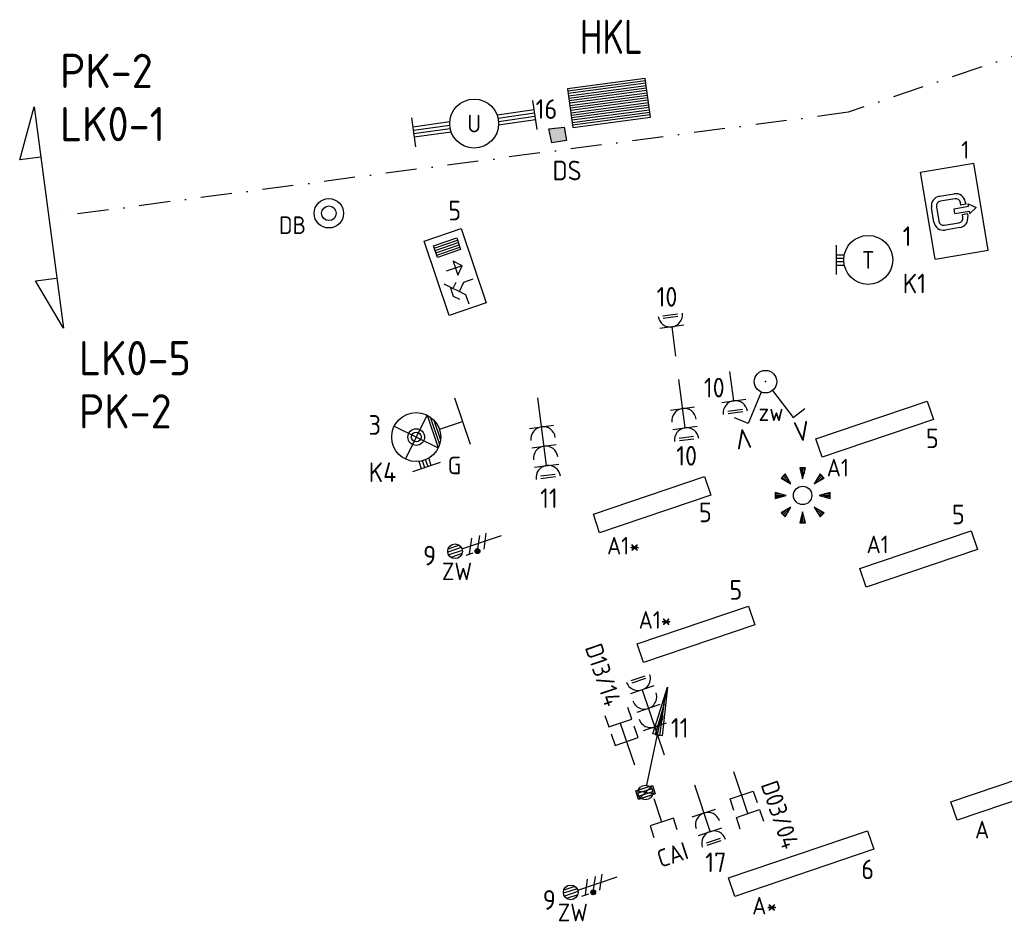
# Model space of a CAD drawing. Header units: millimetres. Extents: x -11937 to 214890, y -181324 to 108665.
# Tile 43 of 47: x 35683 to 45740, y 47947 to 57153. Entities that reach past the tile are written whole.
import ezdxf
from ezdxf.enums import TextEntityAlignment as Align

# ---------------------------------------------------------------- set-up
doc = ezdxf.new("R2010")
doc.units = ezdxf.units.MM
doc.header["$LTSCALE"] = 100
doc.linetypes.add('DASHDOT2', pattern=[12.7, 6.35, -3.175, 0, -3.175])
for name, color, linetype in [('EB62204-_ATTRIB', 2, 'Continuous'), ('EB62205-_ATTRIB', 2, 'Continuous'), ('EB63101-_ATTRIB', 2, 'Continuous'), ('EB63102-_ATTRIB', 2, 'Continuous'), ('EB63501-_ATTRIB', 2, 'Continuous'), ('EB6411--_ATTRIB', 2, 'Continuous'), ('EB6441--_ATTRIB', 2, 'Continuous'), ('EB6452--_ATTRIB', 2, 'Continuous'), ('EL61303-_WANDGOOT', 3, 'Continuous'), ('EL62203-_KRACHT-WCD230', 3, 'Continuous'), ('EL62204-_KRACHT-ASP230', 3, 'Continuous'), ('EL62205-_KRACHT-KAST', 3, 'Continuous'), ('EL63101-_LICHT-ARM', 3, 'Continuous'), ('EL63102-_LICHT-SCH', 3, 'Continuous'), ('EL63103-_LICHT-WCD230V', 3, 'Continuous'), ('EL63202-_NOODVRL-TXT', 3, 'Continuous'), ('EL6350--', 3, 'Continuous'), ('EL63501-_NOODVRL-ARM', 3, 'Continuous'), ('EL6411--_DEURBEL', 3, 'Continuous'), ('EL6441--_DATACOM', 3, 'Continuous'), ('EL6452--_CAI', 3, 'Continuous')]:
    doc.layers.add(name, color=color, linetype=linetype)
doc.layers.add('GRENS', color=210, linetype='DASHDOT2', lineweight=30)
doc.styles.add('ISO', font='iso.shx', dxfattribs={"height": 220})
doc.styles.add('NORATT', font='iso.shx')
doc.styles.add('NORDIM', font='isocp.shx')
doc.styles.add('STABICAD-018', font='ISOCP.SHX', dxfattribs={"height": 180})

# ---------------------------------------------------------------- blocks, each defined once
blk = doc.blocks.new('ES3W1L')
for p, q in [((-0.75, 1.25), (0.75, 1.25)), ((1.25, 0), (-1.25, 0)), ((-0.75, 1), (0.75, 1)), ((0, 0), (0, -3))]:
    blk.add_line(p, q)
blk.add_arc((0, 1.25), 1.25, 180, 0)
at = {"style": 'NORATT'}
for tag, flags, p in [('VERMOGEN', 9, (-2.5, 3)), ('GROEP', 8, (0, 3)), ('SCHAK', 8, (2.5, 3)), ('GELIJK', 9, (5, 3)), ('TAL', 8, (2.5, 3)), ('KAST', 9, (7, 3))]:
    blk.add_attdef(tag, text='', height=1.8, rotation=90, dxfattribs=dict(at, flags=flags)).set_placement(p, align=Align.MIDDLE_CENTER)
at = {"style": 'NORATT', "flags": 8}
blk.add_attdef('DOEL', text='', height=1.8, rotation=90, dxfattribs=at).set_placement((-2.5, 3), align=Align.MIDDLE_LEFT)
at = {"style": 'NORATT', "flags": 9}
blk.add_attdef('M_CODE', text='', height=1.8, dxfattribs=at).set_placement((0, 0), align=Align.MIDDLE_CENTER)
blk = doc.blocks.new('ES3G10')
for p, q in [((-3.25, -1.5), (-3.25, 1.5)), ((-3.25, 0.52), (-2.44, 0.52)), ((-3.25, 0.17), (-2.49, 0.17)), ((-3.25, -0.17), (-2.49, -0.17)), ((-3.25, -0.52), (-2.44, -0.52))]:
    blk.add_line(p, q)
blk.add_circle((0, 0), 2.5)
at = {"style": 'NORATT', "flags": 9}
blk.add_attdef('GELIJK', text='', height=1.8, dxfattribs=at).set_placement((3.5, 5), align=Align.MIDDLE_CENTER)
at = {"color": 6, "style": 'NORATT'}
for tag, flags, p in [('SCHAK', 8, (3.5, 2.75)), ('A_CODE', 8, (0, 0)), ('GROEP', 8, (-3.5, -2.75)), ('KAST', 9, (3.5, -2.75))]:
    blk.add_attdef(tag, text='', height=1.8, dxfattribs=dict(at, flags=flags)).set_placement(p, align=Align.MIDDLE)
blk = doc.blocks.new('ES652141')
for p, q in [((-2.51, 2.79), (-1.98, 2.26)), ((-0.2, 3.75), (-0.2, 3)), ((0, 3.75), (0, 2.25)), ((0.2, 3.75), (0.2, 3)), ((2.51, 2.79), (1.98, 2.26)), ((-2.79, 2.51), (-2.26, 1.98)), ((-2.65, 2.65), (-1.59, 1.59)), ((2.65, 2.65), (1.59, 1.59)), ((2.79, 2.51), (2.26, 1.98)), ((-3.75, 0.2), (-3, 0.2)), ((-3.75, 0), (-2.25, 0)), ((3.75, 0), (2.25, 0)), ((3.75, 0.2), (3, 0.2)), ((-3.75, -0.2), (-3, -0.2)), ((3.75, -0.2), (3, -0.2)), ((-2.79, -2.51), (-2.26, -1.98)), ((-2.65, -2.65), (-1.59, -1.59)), ((-2.51, -2.79), (-1.98, -2.26)), ((0, -3.75), (0, -2.25)), ((2.65, -2.65), (1.59, -1.59)), ((2.51, -2.79), (1.98, -2.26)), ((2.79, -2.51), (2.26, -1.98)), ((-0.2, -3.75), (-0.2, -3)), ((0.2, -3.75), (0.2, -3))]:
    blk.add_line(p, q)
for points in [[(-1.59, 1.59), (-2.37, 2.93), (-2.93, 2.37)], [(0, 2.25), (0.4, 3.75), (-0.4, 3.75)], [(1.59, 1.59), (2.93, 2.37), (2.37, 2.93)], [(-2.25, 0), (-3.75, 0.4), (-3.75, -0.4)], [(2.25, 0), (3.75, -0.4), (3.75, 0.4)], [(-1.59, -1.59), (-2.93, -2.37), (-2.37, -2.93)], [(0, -2.25), (-0.4, -3.75), (0.4, -3.75)], [(1.59, -1.59), (2.37, -2.93), (2.93, -2.37)]]:
    blk.add_lwpolyline(points, close=True)
blk.add_circle((0, 0), 1.25)
at = {"style": 'NORATT'}
blk.add_attdef('NUMMER', text='', height=1.8, dxfattribs=at).set_placement((0, 5), align=Align.MIDDLE)
for tag, flags, p in [('CODE', 9, (1, 3.5)), ('PANEEL', 9, (0, 3)), ('GRP', 8, (0, -5)), ('RUIMTE', 9, (0, -7.5))]:
    blk.add_attdef(tag, text='', height=1.8, dxfattribs=dict(at, flags=flags)).set_placement(p, align=Align.MIDDLE_LEFT)
at = {"style": 'NORATT', "flags": 8}
blk.add_attdef('M_CODE', text='', height=1.8, dxfattribs=at).set_placement((0, 0), align=Align.MIDDLE_CENTER)
blk = doc.blocks.new('ES111352')
at = {"color": 0}
blk.add_line((0, 1.5), (0, -3), dxfattribs=at)
for points in [[(-1.25, 2.75), (-1.25, 1.5), (1.25, 1.5), (1.25, 2.75)], [(-1.25, 0.75), (-1.25, -0.5), (1.25, -0.5), (1.25, 0.75)]]:
    blk.add_lwpolyline(points, dxfattribs=at)
at = {"color": 0, "style": 'NORATT', "flags": 8}
blk.add_attdef('NUMMER1', text='', height=1.8, rotation=90, dxfattribs=at).set_placement((-1.5, 4.5), align=Align.MIDDLE_LEFT)
at = {"style": 'NORATT', "flags": 8}
blk.add_attdef('NUMMER', text='', height=1.8, rotation=90, dxfattribs=at).set_placement((1.5, 4.5), align=Align.MIDDLE_LEFT)
at = {"style": 'NORATT'}
for tag, flags, p in [('CODE', 9, (1, 3.5)), ('PANEEL', 9, (0, 3)), ('GRP', 8, (0, -5)), ('RUIMTE', 9, (0, -7.5))]:
    blk.add_attdef(tag, text='', height=1.8, dxfattribs=dict(at, flags=flags)).set_placement(p, align=Align.MIDDLE_LEFT)
at = {"style": 'NORATT', "flags": 8}
blk.add_attdef('M_CODE', text='', height=1.8, dxfattribs=at).set_placement((0, 0), align=Align.MIDDLE_CENTER)
blk = doc.blocks.new('ES3W2L')
for p, q in [((-0.75, 3.25), (0.75, 3.25)), ((-0.75, 3), (0.75, 3)), ((1.25, 2), (-1.25, 2)), ((0, 2), (0, -3)), ((1.25, 0), (-1.25, 0))]:
    blk.add_line(p, q)
for centre in [(0, 3.25), (0, 1.25)]:
    blk.add_arc(centre, 1.25, 180, 0)
at = {"style": 'NORATT'}
for tag, flags, p in [('VERMOGEN', 9, (-2.5, 5)), ('GELIJKI', 9, (5, 5)), ('GROEP', 8, (0, 5)), ('SCHAK', 8, (2.5, 5)), ('GELIJK', 9, (5, 5)), ('TAL', 8, (2.5, 5)), ('KAST', 9, (7, 5))]:
    blk.add_attdef(tag, text='', height=1.8, rotation=90, dxfattribs=dict(at, flags=flags)).set_placement(p, align=Align.MIDDLE_CENTER)
at = {"style": 'NORATT', "flags": 8}
blk.add_attdef('DOEL', text='', height=1.8, rotation=90, dxfattribs=at).set_placement((-2.5, 5), align=Align.MIDDLE_LEFT)
at = {"style": 'NORATT'}
for tag, height, flags, p in [('GROEPI', 1.8, 9, (0, 9.5)), ('CODE', 3.5, 8, (0, 4.5)), ('M_CODE', 1.8, 9, (0, 0)), ('VERMOGENI', 1.8, 9, (0, -9.5)), ('DOELI', 1.8, 9, (0, -11.5))]:
    blk.add_attdef(tag, text='', height=height, dxfattribs=dict(at, flags=flags)).set_placement(p, align=Align.MIDDLE_CENTER)
blk = doc.blocks.new('EJ3P21')
at = {"color": 0}
blk.add_lwpolyline([(-6, -1), (-6, 1), (6, 1), (6, -1)], close=True, dxfattribs=at)
at = {"style": 'NORATT'}
for tag, height, flags, p in [('GROEPI', 1.8, 9, (0, 9.5)), ('CODE', 3.5, 8, (0, 4.5)), ('GELIJK', 1.8, 9, (3.5, 5)), ('M_CODE', 1.8, 9, (0, 0)), ('VERMOGEN', 1.8, 9, (0, -5.5)), ('DOEL', 1.8, 9, (0, -7.5)), ('VERMOGENI', 1.8, 9, (0, -9.5)), ('DOELI', 1.8, 9, (0, -11.5))]:
    blk.add_attdef(tag, text='', height=height, dxfattribs=dict(at, flags=flags)).set_placement(p, align=Align.MIDDLE_CENTER)
at = {"style": 'NORATT', "flags": 9}
for tag in ['GELIJKI', 'TAL']:
    blk.add_attdef(tag, text='', height=1.8, rotation=90, dxfattribs=at).set_placement((5, 2.75), align=Align.MIDDLE_CENTER)
at = {"style": 'NORATT'}
for tag, flags, p in [('SCHAK', 8, (3.5, 2.8)), ('A_CODE', 8, (0, 0)), ('GROEP', 8, (-3.5, -2.8)), ('KAST', 9, (3.5, -2.8))]:
    blk.add_attdef(tag, text='', height=1.8, dxfattribs=dict(at, flags=flags)).set_placement(p, align=Align.MIDDLE)
blk = doc.blocks.new('EJ3P31')
at = {"color": 0}
blk.add_lwpolyline([(-7.5, -1), (-7.5, 1), (7.5, 1), (7.5, -1)], close=True, dxfattribs=at)
at = {"style": 'NORATT', "flags": 9}
blk.add_attdef('GELIJK', text='', height=1.8, dxfattribs=at).set_placement((3.5, 5), align=Align.MIDDLE_CENTER)
at = {"color": 0, "style": 'NORATT'}
for tag, flags, p in [('A_CODE', 8, (-3.5, 2.75)), ('SCHAK', 8, (3.5, 2.75)), ('GROEP', 8, (-3.5, -2.75)), ('KAST', 9, (3.5, -2.75))]:
    blk.add_attdef(tag, text='', height=1.8, dxfattribs=dict(at, flags=flags)).set_placement(p, align=Align.MIDDLE)
blk = doc.blocks.new('ES3G11WW')
at = {"color": 0}
for p, q in [((-3.25, -1.5), (-3.25, 1.5)), ((-1.77, 1.77), (1.77, -1.77)), ((1.77, 1.77), (-1.77, -1.77)), ((-3.25, 0.52), (-2.44, 0.52)), ((-3.25, 0.17), (-2.49, 0.17)), ((-3.25, -0.17), (-2.49, -0.17)), ((-3.25, -0.52), (-2.44, -0.52)), ((1.77, -1.77), (-1.77, -1.77)), ((1.48, -2.02), (-1.48, -2.02)), ((1.05, -2.27), (-1.05, -2.27)), ((0, -2.5), (0, -5)), ((-2.5, -5), (2.5, -5))]:
    blk.add_line(p, q, dxfattribs=at)
blk.add_lwpolyline([(1.77, -1.77), (1.75, -1.75)], dxfattribs=at)
for radius in [2.5, 0.85, 0.5]:
    blk.add_circle((0, 0), radius, dxfattribs=at)
at = {"style": 'NORATT', "flags": 9}
blk.add_attdef('GELIJK', text='', height=1.8, dxfattribs=at).set_placement((3.5, 5), align=Align.MIDDLE_CENTER)
at = {"color": 0, "style": 'NORATT'}
for tag, flags, p in [('A_CODE', 8, (-3.5, 2.75)), ('SCHAK', 8, (3.5, 2.75)), ('GROEP', 8, (-3.5, -2.75)), ('KAST', 9, (3.5, -2.75))]:
    blk.add_attdef(tag, text='', height=1.8, dxfattribs=dict(at, flags=flags)).set_placement(p, align=Align.MIDDLE)
blk = doc.blocks.new('ES3N026')
for p, q in [((2.25, 1.25), (2.25, -1.25)), ((2.5, 1.25), (2.5, -1.25)), ((2.75, 1.25), (2.75, -1.25)), ((3, 1.25), (3, -1.25)), ((-1.5, 0.75), (-1, 0.25)), ((0.38, -0.88), (0.38, 0.87))]:
    blk.add_line(p, q)
for points in [[(4.01, 2.01), (4.01, -1.98), (-3.99, -1.98), (-3.99, 2.01)], [(3.25, -1.25), (2, -1.25), (2, 1.25), (3.25, 1.25)], [(0.38, -0.88), (1.12, -0.13), (-0.37, -0.13)]]:
    blk.add_lwpolyline(points, close=True)
for points in [[(-0.75, 1.5), (-2.5, -0.25), (-3.5, -0.25)], [(-1.25, 1), (-2.25, 1), (-2.75, 0.5)], [(-2, 0.25), (-1.25, -0.5), (-1.25, -1.5)]]:
    blk.add_lwpolyline(points)
at = {"style": 'NORATT'}
for tag, height, flags, p in [('GROEPI', 1.8, 9, (0, 9.5)), ('CODE', 3.5, 8, (0, 4.5)), ('A_CODE', 1.8, 8, (-3.5, 3.5)), ('NUMMER', 1.8, 8, (3.5, 3.5)), ('SCHAK', 1.8, 8, (3.5, 2.75)), ('M_CODE', 1.8, 9, (0, 0)), ('GROEP', 1.8, 8, (-3.5, -3.5)), ('KAST', 1.8, 9, (3.5, -3.5)), ('VERMOGEN', 1.8, 9, (0, -5.5)), ('DOEL', 1.8, 9, (0, -7.5)), ('VERMOGENI', 1.8, 9, (0, -9.5)), ('DOELI', 1.8, 9, (0, -11.5))]:
    blk.add_attdef(tag, text='', height=height, dxfattribs=dict(at, flags=flags)).set_placement(p, align=Align.MIDDLE_CENTER)
at = {"style": 'NORATT', "flags": 9}
for tag in ['GELIJKI', 'TAL']:
    blk.add_attdef(tag, text='', height=1.8, rotation=90, dxfattribs=at).set_placement((5, 3.76), align=Align.MIDDLE_CENTER)
blk = doc.blocks.new('ES3W3L')
at = {"color": 2}
for p, q in [((-0.75, 5.25), (0.75, 5.25)), ((-0.75, 5), (0.75, 5))]:
    blk.add_line(p, q, dxfattribs=at)
at = {"color": 0}
for p, q in [((1.25, 4), (-1.25, 4)), ((0, 4), (0, -3)), ((1.25, 2), (-1.25, 2)), ((1.25, 0), (-1.25, 0))]:
    blk.add_line(p, q, dxfattribs=at)
for centre in [(0, 5.25), (0, 3.25), (0, 1.25)]:
    blk.add_arc(centre, 1.25, 180, 0, dxfattribs=at)
at = {"style": 'NORATT'}
for tag, flags, p in [('VERMOGEN', 9, (-2.5, 7)), ('GROEP', 8, (0, 7)), ('SCHAK', 8, (2.5, 7)), ('GELIJK', 9, (5, 7)), ('TAL', 8, (2.5, 7)), ('KAST', 9, (7, 7))]:
    blk.add_attdef(tag, text='', height=1.8, rotation=90, dxfattribs=dict(at, flags=flags)).set_placement(p, align=Align.MIDDLE_CENTER)
at = {"style": 'NORATT', "flags": 8}
blk.add_attdef('DOEL', text='', height=1.8, rotation=90, dxfattribs=at).set_placement((-2.5, 7), align=Align.MIDDLE_LEFT)
at = {"style": 'NORATT', "flags": 9}
blk.add_attdef('M_CODE', text='', height=1.8, dxfattribs=at).set_placement((0, 0), align=Align.MIDDLE_CENTER)
blk = doc.blocks.new('ES111309')
at = {"color": 0}
blk.add_line((0, -0.5), (0, -3), dxfattribs=at)
blk.add_lwpolyline([(-1.25, 0.75), (-1.25, -0.5), (1.25, -0.5), (1.25, 0.75)], dxfattribs=at)
at = {"color": 0, "style": 'NORATT', "flags": 8}
for tag, p in [('NUMMER', (0, 6)), ('CODE', (0, 3))]:
    blk.add_attdef(tag, text='', height=1.8, dxfattribs=at).set_placement(p, align=Align.MIDDLE)
at = {"style": 'NORATT'}
for tag, flags, p in [('PANEEL', 9, (0, 3)), ('GRP', 8, (0, -5)), ('RUIMTE', 9, (0, -7.5))]:
    blk.add_attdef(tag, text='', height=1.8, dxfattribs=dict(at, flags=flags)).set_placement(p, align=Align.MIDDLE_LEFT)
at = {"style": 'NORATT', "flags": 8}
blk.add_attdef('M_CODE', text='', height=1.8, dxfattribs=at).set_placement((0, 0), align=Align.MIDDLE_CENTER)
blk = doc.blocks.new('ES111410')
for radius in [1.5, 0.75]:
    blk.add_circle((0, 0), radius)
at = {"style": 'NORATT', "flags": 8}
blk.add_attdef('NUMMER', text='', height=1.8, dxfattribs=at).set_placement((0, 5.5), align=Align.MIDDLE)
at = {"style": 'NORATT'}
for tag, flags, p in [('CODE', 9, (1, 3.5)), ('PANEEL', 9, (0, 3)), ('GRP', 8, (0, -5)), ('RUIMTE', 9, (0, -7.5))]:
    blk.add_attdef(tag, text='', height=1.8, dxfattribs=dict(at, flags=flags)).set_placement(p, align=Align.MIDDLE_LEFT)
at = {"style": 'NORATT', "flags": 8}
blk.add_attdef('M_CODE', text='', height=1.8, dxfattribs=at).set_placement((0, 0), align=Align.MIDDLE_CENTER)
blk = doc.blocks.new('ES3X5')
at = {"color": 0}
for p, q in [((-0.45, 1.4), (-0.45, 2.6)), ((-0.15, 1.27), (-0.15, 2.73)), ((0.15, 1.27), (0.15, 2.73)), ((0.45, 1.4), (0.45, 2.6)), ((0, 1.25), (0, -3))]:
    blk.add_line(p, q, dxfattribs=at)
at = {"color": 1}
for p, q in [((-0.73, 1.04), (-0.73, 0.3)), ((-0.88, -0.38), (-0.88, 0.01)), ((-0.78, -0.42), (-0.78, 0.06)), ((-0.73, 0.67), (0.73, -0.07)), ((-0.69, -0.42), (-0.69, 0.06)), ((-0.59, -0.38), (-0.59, 0.01)), ((-0.73, -0.18), (0.73, -0.92)), ((-0.73, -0.88), (0.73, -1.62))]:
    blk.add_line(p, q, dxfattribs=at)
at = {"color": 0}
blk.add_circle((0, 2), 0.75, dxfattribs=at)
at = {"color": 1}
blk.add_circle((-0.73, -0.18), 0.245, dxfattribs=at)
at = {"style": 'NORATT'}
for tag, flags, p in [('VERMOGEN', 9, (-2.5, 4.5)), ('GROEP', 8, (0, 4.5)), ('SCHAK', 8, (2.5, 4.5)), ('KAST', 9, (7, 4.5)), ('DOEL', 8, (-2.5, 1))]:
    blk.add_attdef(tag, text='', height=1.8, rotation=90, dxfattribs=dict(at, flags=flags)).set_placement(p, align=Align.MIDDLE_LEFT)
for tag, flags, p in [('GELIJK', 9, (5, 4.5)), ('TAL', 8, (2.5, 4.5))]:
    blk.add_attdef(tag, text='', height=1.8, rotation=90, dxfattribs=dict(at, flags=flags)).set_placement(p, align=Align.MIDDLE_CENTER)
at = {"style": 'NORATT', "flags": 9}
blk.add_attdef('M_CODE', text='', height=1.8, dxfattribs=at).set_placement((0, 0), align=Align.MIDDLE_CENTER)
blk = doc.blocks.new('ES3SZ')
at = {"color": 0}
for points in [[(-0.58, 1), (-2.31, 4), (-3.61, 3.25)], [(0.58, 1), (2.31, 4), (3.61, 3.25)]]:
    blk.add_lwpolyline(points, dxfattribs=at)
blk.add_circle((0, 0), 1.15, dxfattribs=at)
blk.add_point((0, 0), dxfattribs=at)
blk.add_point((0, 0), dxfattribs=at)
at = {"color": 2, "style": 'ISO'}
blk.add_text('V', height=2, rotation=180, dxfattribs=at).set_placement((-3, 5.5), align=Align.MIDDLE_CENTER)
blk.add_text('V', height=2, dxfattribs=at).set_placement((3, 5.5), align=Align.MIDDLE_CENTER)
at = {"style": 'NORATT'}
for tag, flags, p in [('SCHAK', 8, (3, 5.5)), ('KAST', 9, (-3, 0.5)), ('M_CODE', 8, (0, 0)), ('DOEL', 9, (-3, -2)), ('GROEP', 9, (-3, -4.5))]:
    blk.add_attdef(tag, text='', height=1.8, dxfattribs=dict(at, flags=flags)).set_placement(p, align=Align.MIDDLE_CENTER)
for tag, flags, p in [('CODE', 9, (1, 3.5)), ('PANEEL', 9, (0, 3)), ('GRP', 8, (0, -5)), ('RUIMTE', 9, (0, -7.5))]:
    blk.add_attdef(tag, text='', height=1.8, dxfattribs=dict(at, flags=flags)).set_placement(p, align=Align.MIDDLE_LEFT)
blk = doc.blocks.new('ES111261')
at = {"color": 0}
for p, q in [((-5, 1.75), (5, 1.75)), ((-5, 1.5), (5, 1.5)), ((-5, 1.25), (5, 1.25)), ((-5, 1), (5, 1)), ((-5, 0.75), (5, 0.75)), ((-5, 0.5), (5, 0.5)), ((-5, 0.25), (5, 0.25)), ((-5, 0), (5, 0)), ((-5, -0.25), (5, -0.25)), ((-5, -0.5), (5, -0.5)), ((-5, -0.75), (5, -0.75)), ((-5, -1), (5, -1)), ((-5, -1.25), (5, -1.25)), ((-5, -1.5), (5, -1.5)), ((-5, -1.75), (5, -1.75)), ((-5, -2), (5, -2))]:
    blk.add_line(p, q, dxfattribs=at)
blk.add_lwpolyline([(-5, -2), (5, -2), (5, 2), (-5, 2)], close=True, dxfattribs=at)
at = {"style": 'NORATT'}
for tag, height, flags, p in [('GROEPI', 1.8, 9, (0, 9.5)), ('GROEP', 1.8, 8, (0, 7.5)), ('CODE', 3.5, 8, (0, 4.5)), ('M_CODE', 1.8, 9, (0, 0)), ('KAST', 1.8, 9, (0, -3.5)), ('VERMOGEN', 1.8, 9, (0, -5.5)), ('DOEL', 1.8, 9, (0, -7.5)), ('VERMOGENI', 1.8, 9, (0, -9.5)), ('DOELI', 1.8, 9, (0, -11.5))]:
    blk.add_attdef(tag, text='', height=height, dxfattribs=dict(at, flags=flags)).set_placement(p, align=Align.MIDDLE_CENTER)
at = {"style": 'NORATT', "flags": 9}
for tag in ['GELIJKI', 'TAL']:
    blk.add_attdef(tag, text='', height=1.8, rotation=90, dxfattribs=at).set_placement((5, 3.75), align=Align.MIDDLE_CENTER)
at = {"color": 0, "style": 'NORATT', "flags": 9}
blk.add_attdef('RUIMTE', text='', height=1.8, dxfattribs=at).set_placement((0, -9.5), align=Align.MIDDLE)
blk = doc.blocks.new('EJ3T20')
at = {"color": 0}
for p, q in [((-6.25, -1.5), (-6.25, 1.5)), ((6.25, -1.5), (6.25, 1.5)), ((-6.25, 0.52), (-2.44, 0.52)), ((-6.25, 0.17), (-2.49, 0.17)), ((2.44, 0.52), (6.25, 0.52)), ((2.49, 0.17), (6.25, 0.17)), ((-6.25, -0.17), (-2.49, -0.17)), ((-6.25, -0.52), (-2.44, -0.52)), ((2.44, -0.52), (6.25, -0.52)), ((2.49, -0.17), (6.25, -0.17))]:
    blk.add_line(p, q, dxfattribs=at)
blk.add_circle((0, 0), 2.5, dxfattribs=at)
at = {"style": 'NORATT', "flags": 9}
blk.add_attdef('GELIJK', text='', height=1.8, dxfattribs=at).set_placement((3.5, 5), align=Align.MIDDLE_CENTER)
at = {"color": 0, "style": 'NORATT'}
for tag, flags, p in [('SCHAK', 8, (3.5, 2.75)), ('A_CODE', 8, (0, 0)), ('GROEP', 8, (-3.5, -2.75)), ('KAST', 9, (3.5, -2.75))]:
    blk.add_attdef(tag, text='', height=1.8, dxfattribs=dict(at, flags=flags)).set_placement(p, align=Align.MIDDLE)
blk = doc.blocks.new('E00162')
at = {"color": 0, "linetype": 'Continuous'}
for p, q in [((-4.5, 1), (-4.5, 6.5)), ((4.5, 6.5), (-4.5, 6.5)), ((4.5, 1), (4.5, 6.5)), ((-0.5, 5.25), (0, 6)), ((-0.25, 5.25), (-0.5, 5.25)), ((-0.25, 3.75), (-0.25, 5.25)), ((0, 6), (0.5, 5.25)), ((0.25, 3.75), (0.25, 5.25)), ((0.5, 5.25), (0.25, 5.25)), ((-0.75, 5), (-0.5, 5)), ((-0.5, 4.5), (-0.75, 4.5)), ((-0.5, 5), (-0.5, 4.5)), ((0.5, 5), (0.5, 4.5)), ((0.5, 5), (0.75, 5)), ((0.75, 4.5), (0.5, 4.5)), ((-1.75, 2.5), (-1.75, 4)), ((-1.25, 4), (-1.25, 2.5)), ((0.25, 3.75), (-0.25, 3.75)), ((1.25, 2.5), (1.25, 4)), ((1.75, 4), (1.75, 2.5)), ((-0.75, 2), (0.75, 2)), ((0.75, 1.5), (-0.75, 1.5)), ((4.5, 1), (-4.5, 1))]:
    blk.add_line(p, q, dxfattribs=at)
for centre, radius, start, end in [((-0.75, 4), 1, 90, 180), ((-0.75, 4), 0.5, 90, 180), ((0.75, 4), 1, 0, 90), ((0.75, 4), 0.5, 0, 90), ((-0.75, 2.5), 1, 180, 270), ((-0.75, 2.5), 0.5, 180, 270), ((0.75, 2.5), 0.5, 270, 0), ((0.75, 2.5), 1, 270, 0)]:
    blk.add_arc(centre, radius, start, end, dxfattribs=at)
at = {"color": 0, "linetype": 'Continuous', "style": 'STABICAD-018'}
for tag, p in [('PANEL', (0, 16.17)), ('CIRCUIT', (0, 13.17)), ('SUBCIRCUIT', (4.5, 13.17)), ('LIGHTFIXTURECODE', (0, 9))]:
    blk.add_attdef(tag, text='', height=1.8, dxfattribs=at).set_placement(p, align=Align.MIDDLE)
blk = doc.blocks.new('ES111201')
at = {"color": 0}
for p, q in [((0.38, 0.65), (5.5, 9.53)), ((0.73, 0.15), (-0.73, 0.15)), ((0.6, 0.45), (-0.6, 0.45)), ((0.73, -0.15), (-0.73, -0.15)), ((0.6, -0.45), (-0.6, -0.45))]:
    blk.add_line(p, q, dxfattribs=at)
for points in [[(2.57, 5.45), (5.5, 9.53), (3.43, 4.95)], [(3.22, 5.07), (4.63, 8.01), (2.78, 5.32)]]:
    blk.add_lwpolyline(points, close=True, dxfattribs=at)
blk.add_circle((0, 0), 0.75, dxfattribs=at)
at = {"style": 'NORATT', "flags": 9}
for tag in ['GELIJKI', 'TAL']:
    blk.add_attdef(tag, text='', height=1.8, rotation=90, dxfattribs=at).set_placement((5, 11.28), align=Align.MIDDLE_CENTER)
at = {"style": 'NORATT'}
for tag, height, flags, p in [('GROEPI', 1.8, 9, (0, 9.5)), ('GROEP', 1.8, 8, (0, 7.5)), ('CODE', 3.5, 8, (0, 4.5)), ('M_CODE', 1.8, 8, (0, 0)), ('KAST', 1.8, 9, (0, -3.5)), ('VERMOGEN', 1.8, 9, (0, -5.5)), ('DOEL', 1.8, 9, (0, -7.5)), ('VERMOGENI', 1.8, 9, (0, -9.5)), ('DOELI', 1.8, 9, (0, -11.5))]:
    blk.add_attdef(tag, text='', height=height, dxfattribs=dict(at, flags=flags)).set_placement(p, align=Align.MIDDLE_CENTER)

msp = doc.modelspace()

# ---------------------------------------------------------------- hatches: boundary and pattern name
at = {"layer": 'EL63102-_LICHT-SCH'}
msp.add_hatch(color=256, dxfattribs=at).paths.add_polyline_path([(41267, 55918), (41243, 56057), (41089, 56039), (41119, 55897)])

# ---------------------------------------------------------------- linework, layer by layer
at = {"layer": 'EL61303-_WANDGOOT'}
msp.add_lwpolyline([(41975, 49278), (42146, 49332), (42173, 49247), (42002, 49192)], close=True, dxfattribs=at)
for points in [[(42172, 49246), (41975, 49278)], [(42002, 49192), (42147, 49332)]]:
    msp.add_lwpolyline(points, dxfattribs=at)
at = {"layer": 'EL63102-_LICHT-SCH', "elevation": -16800}
msp.add_lwpolyline([(41089, 56039), (41243, 56057), (41267, 55918), (41119, 55897)], close=True, dxfattribs=at)
at = {"layer": 'GRENS', "ltscale": 0.5}
for p, q in [((46711, 57081, -16800), (44145, 56207, -16800)), ((44145, 56207, -16800), (35981, 55132, -16800))]:
    msp.add_line(p, q, dxfattribs=at)
at = {"layer": 'GRENS', "linetype": 'Continuous', "ltscale": 0.1, "elevation": -16800}
msp.add_lwpolyline([(35898, 55749), (35683, 55721), (35832, 56262), (36130, 54002), (35846, 54486), (36060, 54514)], dxfattribs=at)

# ---------------------------------------------------------------- block references
at = {"layer": 'EL61303-_WANDGOOT', "xscale": 100, "yscale": 100, "zscale": 100, "rotation": 18.10788152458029}
msp.add_blockref('ES111201', (42074, 49262), dxfattribs=at)
at = {"layer": 'EL62204-_KRACHT-ASP230'}
ref = msp.add_blockref('ES3X5', (40319, 51789, -16800), dxfattribs=dict(at, xscale=100, yscale=100, zscale=100, rotation=108.7500000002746))
ref.add_attrib('DOEL', 'ZW', dxfattribs={"layer": 'EB62204-_ATTRIB', "color": 1, "height": 180, "style": 'NORATT', "flags": 8}).set_placement((40304, 51520, -16800), align=Align.MIDDLE_RIGHT)
ref = msp.add_blockref('ES3X5', (41501, 48306, -16800), dxfattribs=dict(at, xscale=100, yscale=100, zscale=100, rotation=108.7500000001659))
ref.add_attrib('DOEL', 'ZW', dxfattribs={"layer": 'EB62204-_ATTRIB', "color": 1, "height": 180, "style": 'NORATT', "flags": 8}).set_placement((41487, 48037, -16800), align=Align.MIDDLE_RIGHT)
at = {"layer": 'EL62205-_KRACHT-KAST'}
ref = msp.add_blockref('ES111261', (41702, 56302), dxfattribs=dict(at, xscale=79.99999999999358, yscale=100, zscale=100, rotation=187.5552210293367))
ref.add_attrib('CODE', 'HKL', dxfattribs={"layer": 'EB62205-_ATTRIB', "color": 3, "height": 350, "style": 'NORATT', "width": 0.846497, "flags": 8}).set_placement((41726, 56978), align=Align.MIDDLE_CENTER)
at = {"layer": 'EL63101-_LICHT-ARM'}
ref = msp.add_blockref('EJ3T20', (40325, 56092, -16800), dxfattribs=dict(at, xscale=100.0000000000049, yscale=100.0000000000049, zscale=100.0000000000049, rotation=188.1250708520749))
ref.add_attrib('A_CODE', 'U', dxfattribs={"layer": 'EB63101-_ATTRIB', "color": 1, "height": 180, "style": 'NORATT', "flags": 8}).set_placement((40325, 56092, -16800), align=Align.MIDDLE)
ref = msp.add_blockref('ES3G10', (44350, 54700, -14400), dxfattribs=dict(at, xscale=100, yscale=100, zscale=100))
ref.add_attrib('A_CODE', 'T', dxfattribs={"layer": 'EB63101-_ATTRIB', "color": 1, "height": 180, "style": 'NORATT', "flags": 8}).set_placement((44350, 54700, -14400), align=Align.MIDDLE)
ref = msp.add_blockref('EJ3P21', (44416, 52972), dxfattribs=dict(at, xscale=100, yscale=100, zscale=100, rotation=18.70000000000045))
ref.add_attrib('A_CODE', 'A1', dxfattribs={"layer": 'EB63101-_ATTRIB', "color": 1, "height": 180, "style": 'NORATT', "flags": 8}).set_placement((44039, 52579), align=Align.MIDDLE)
at = {"layer": 'EL63101-_LICHT-ARM', "xscale": 75, "yscale": 75, "zscale": 75}
msp.add_blockref('ES652141', (43680, 52295, -16800), dxfattribs=at)
at = {"layer": 'EL63101-_LICHT-ARM'}
ref = msp.add_blockref('EJ3P21', (42143, 52201), dxfattribs=dict(at, xscale=100, yscale=100, zscale=100, rotation=18.70000000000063))
ref.add_attrib('A_CODE', 'A1*', dxfattribs={"layer": 'EB63101-_ATTRIB', "color": 1, "height": 180, "style": 'NORATT', "flags": 8}).set_placement((41850, 51782), align=Align.MIDDLE)
ref = msp.add_blockref('EJ3P21', (44865, 51647), dxfattribs=dict(at, xscale=100, yscale=100, zscale=100, rotation=18.70000000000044))
ref.add_attrib('A_CODE', 'A1', dxfattribs={"layer": 'EB63101-_ATTRIB', "color": 1, "height": 180, "style": 'NORATT', "flags": 8}).set_placement((44446, 51795), align=Align.MIDDLE)
ref = msp.add_blockref('EJ3P21', (42592, 50876), dxfattribs=dict(at, xscale=100, yscale=100, zscale=100, rotation=18.70000000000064))
ref.add_attrib('A_CODE', 'A1*', dxfattribs={"layer": 'EB63101-_ATTRIB', "color": 1, "height": 180, "style": 'NORATT', "flags": 8}).set_placement((42173, 51024), align=Align.MIDDLE)
ref = msp.add_blockref('EJ3P31', (45936, 49313), dxfattribs=dict(at, xscale=100.0000000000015, yscale=100.0000000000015, zscale=100.0000000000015, rotation=18.69999999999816))
ref.add_attrib('A_CODE', 'A', dxfattribs={"layer": 'EB63101-_ATTRIB', "color": 1, "height": 180, "style": 'NORATT', "flags": 8}).set_placement((45513, 48883), align=Align.MIDDLE)
ref = msp.add_blockref('EJ3P31', (43665, 48536), dxfattribs=dict(at, xscale=100.0000000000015, yscale=100.0000000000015, zscale=100.0000000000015, rotation=18.69999999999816))
ref.add_attrib('A_CODE', 'A*', dxfattribs={"layer": 'EB63101-_ATTRIB', "color": 1, "height": 180, "style": 'NORATT', "flags": 8}).set_placement((43292, 48106), align=Align.MIDDLE)
at = {"layer": 'EL63102-_LICHT-SCH'}
ref = msp.add_blockref('ES3SZ', (43301, 53457, -15600), dxfattribs=dict(at, xscale=100, yscale=100, zscale=100, rotation=187.5000000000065))
ref.add_attrib('SCHAK', 'zw', dxfattribs={"layer": 'EB63102-_ATTRIB', "color": 1, "height": 180, "style": 'NORATT', "flags": 8}).set_placement((43357, 53144, -15600), align=Align.MIDDLE_CENTER)
at = {"layer": 'EL63103-_LICHT-WCD230V'}
for name, p, xscale, yscale, zscale, rotation in [('ES3W1L', (42344, 54016), 99.99999999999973, 99.99999999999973, 99.99999999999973, 7.50000000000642), ('ES3W1L', (42977, 53262), 99.99999999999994, 99.99999999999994, 99.99999999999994, 187.5000000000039), ('ES3W2L', (42453, 53183, -15750), 100, 100, 100, 187.4999999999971), ('ES3W3L', (41013, 52996, -15750), 99.99999999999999, 99.99999999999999, 99.99999999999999, 187.4999999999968), ('ES3W3L', (42169, 49931), 100, 100, 100, 18.74999999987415), ('ES3W2L', (42672, 49053), 100.0000000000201, 100.0000000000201, 100.0000000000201, 198.2595760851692)]:
    msp.add_blockref(name, p, dxfattribs=dict(at, xscale=xscale, yscale=yscale, zscale=zscale, rotation=rotation))
at = {"layer": 'EL63202-_NOODVRL-TXT', "xscale": 99.99999999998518, "yscale": 99.99999999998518, "zscale": 99.99999999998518, "rotation": 108.7499999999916}
msp.add_blockref('ES3N026', (40133, 54576, -14200), dxfattribs=at)
at = {"layer": 'EL6350--', "linetype": 'Continuous'}
ref = msp.add_blockref('E00162', (44861, 55136), dxfattribs=dict(at, xscale=100, yscale=100, zscale=100, rotation=279.5))
ref.add_attrib('CIRCUIT', '1', dxfattribs={"layer": '0', "color": 1, "linetype": 'Continuous', "height": 180, "style": 'STABICAD-018'}).set_placement((45342, 55824), align=Align.MIDDLE)
at = {"layer": 'EL63501-_NOODVRL-ARM'}
ref = msp.add_blockref('ES3G11WW', (39733, 52891, -14400), dxfattribs=dict(at, xscale=100.0000000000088, yscale=100.0000000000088, zscale=100.0000000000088, rotation=108.7500000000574))
ref.add_attrib('A_CODE', 'G', dxfattribs={"layer": 'EB63501-_ATTRIB', "color": 1, "height": 180, "style": 'NORATT', "flags": 8}).set_placement((40124, 52602, -14400), align=Align.MIDDLE)
at = {"layer": 'EL6411--_DEURBEL'}
ref = msp.add_blockref('ES111410', (38841, 55176, -14800), dxfattribs=dict(at, xscale=100, yscale=100, zscale=100, rotation=187.4999999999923))
ref.add_attrib('M_CODE', 'DB', dxfattribs={"layer": 'EB6411--_ATTRIB', "color": 1, "height": 180, "style": 'NORATT', "flags": 8}).set_placement((38469, 55054, -14800), align=Align.MIDDLE_CENTER)
at = {"layer": 'EL6441--_DATACOM'}
ref = msp.add_blockref('ES111352', (41866, 49829), dxfattribs=dict(at, xscale=100.0000000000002, yscale=100.0000000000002, zscale=100.0000000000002, rotation=18.74999999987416))
ref.add_attrib('NUMMER1', 'D13/14', dxfattribs={"layer": 'EB6441--_ATTRIB', "color": 1, "height": 180, "rotation": 288.75, "style": 'NORATT', "flags": 8}).set_placement((41748, 50154), align=Align.MIDDLE_RIGHT)
ref = msp.add_blockref('ES111352', (43073, 49189), dxfattribs=dict(at, xscale=-99.99999999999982, yscale=100.0000000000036, zscale=100, rotation=198.7499999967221))
ref.add_attrib('NUMMER1', 'D03/04', dxfattribs={"layer": 'EB6441--_ATTRIB', "color": 1, "height": 180, "rotation": 288.75, "style": 'NORATT', "flags": 8}).set_placement((43563, 48697, -1050), align=Align.MIDDLE_RIGHT)
at = {"layer": 'EL6452--_CAI'}
ref = msp.add_blockref('ES111309', (42257, 48912), dxfattribs=dict(at, xscale=100.0000000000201, yscale=100.0000000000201, zscale=100.0000000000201, rotation=198.2595760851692))
ref.add_attrib('CODE', 'CAI', dxfattribs={"layer": 'EB6452--_ATTRIB', "color": 1, "height": 180, "rotation": 18.2596, "style": 'NORATT', "flags": 8}).set_placement((42351, 48627), align=Align.MIDDLE)

# ---------------------------------------------------------------- texts
at = {"layer": 'EL62203-_KRACHT-WCD230', "color": 7, "style": 'NORDIM'}
for s, p in [('10', (42188, 54223, -50200)), ('10', (42671, 53296, -50200)), ('10', (42389, 52600, -50200)), ('11', (40999, 52167, -50200)), ('9', (39804, 51581, -50200)), ('11', (42335, 49822, -50200)), ('17', (42685, 48449, -50200)), ('9', (41026, 48065, -50200))]:
    msp.add_text(s, height=200, dxfattribs=at).set_placement(p)
at = {"layer": 'EL63101-_LICHT-ARM', "color": 1, "style": 'NORDIM'}
for s, p in [('16', (40953, 56140, -16800)), ('DS', (41125, 55513, -16800)), ('5', (40061, 55104, -16800)), ('1', (44702, 54842, -16800)), ('K1', (44702, 54359, -16800)), ('3', (39247, 52915, -19200)), ('5', (44939, 52778, -59963)), ('K4', (39247, 52432, -19200)), ('5', (42621, 52022, -59963)), ('5', (45205, 52001, -57563)), ('5', (42932, 51230, -57563)), ('6', (44279, 48377, -72743))]:
    msp.add_text(s, height=200, dxfattribs=at).set_placement(p)
at = {"layer": 'GRENS', "style": 'NORATT'}
for s, p in [('PK-2', (36095, 56455, -16800)), ('LK0-1', (36095, 55912, -16800)), ('LK0-5', (36288, 53522, -16800)), ('PK-2', (36288, 52979, -16800))]:
    msp.add_text(s, height=350, dxfattribs=at).set_placement(p)

doc.saveas('drawing.dxf')
